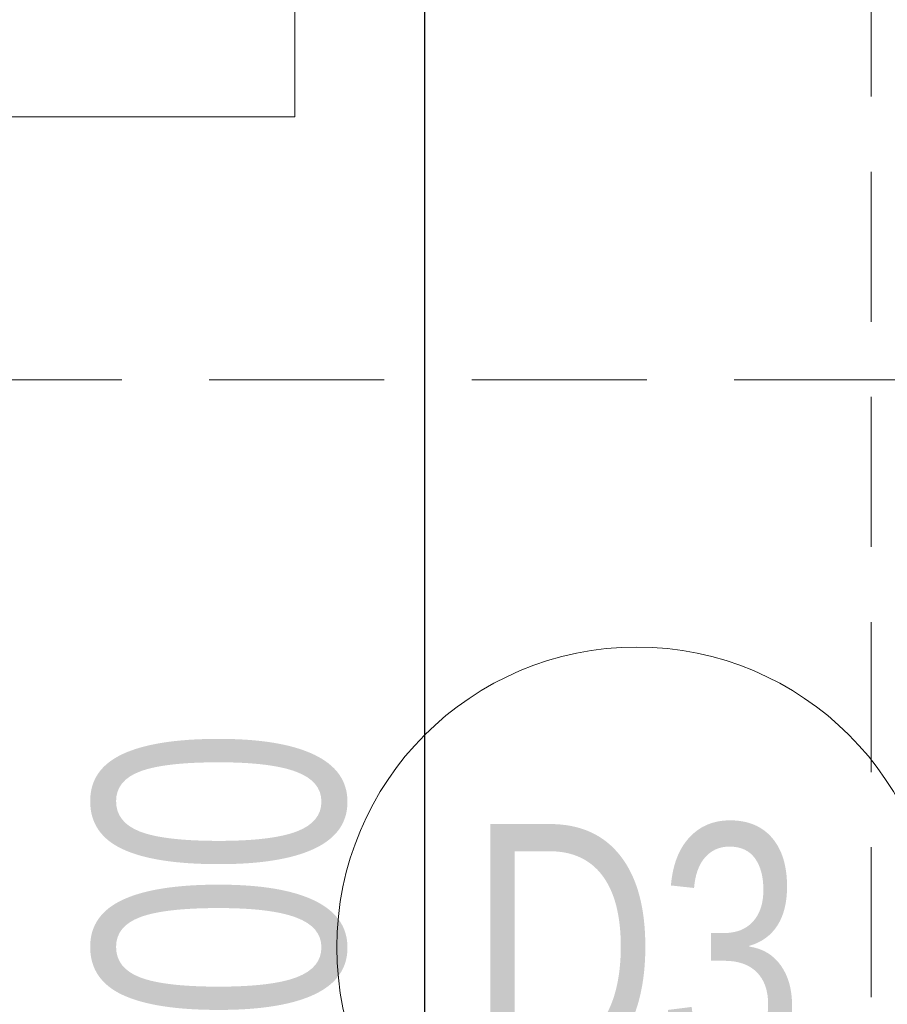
# Model space of a CAD drawing. Header units: inches. Extents: x 69729 to 77643, y -43505 to -36607.
# Tile 35 of 69: x 72385 to 72429, y -38197 to -38148. Entities that reach past the tile are written whole.
import ezdxf

# ---------------------------------------------------------------- set-up
doc = ezdxf.new("R2010")
doc.units = ezdxf.units.IN
doc.header["$MEASUREMENT"] = 0
doc.linetypes.add('HIDDEN', pattern=[0.375, 0.25, -0.125])
doc.layers.get('0').update_dxf_attribs({"lineweight": 0})
doc.layers.get('Defpoints').update_dxf_attribs({"lineweight": 0})
for name, color, linetype, lineweight in [('p--dach', 2, 'Continuous', 30), ('p--opis drzwi', 252, 'Continuous', 0), ('p--podciąg', 61, 'Continuous', 0), ('p--symbole ścian', 53, 'Continuous', 0), ('p--wymiary-1-50', 5, 'Continuous', 0)]:
    doc.layers.add(name, color=color, linetype=linetype, lineweight=lineweight)
doc.styles.add('1-50', font='arial.ttf', dxfattribs={"width": 0.75, "height": 12.5})
doc.styles.add('STYL-1', font='arial.ttf', dxfattribs={"width": 0.75})
doc.dimstyles.new('1-50', dxfattribs={"dimtxt": 12.5, "dimasz": 5, "dimexe": 5, "dimexo": 5, "dimgap": 0.09, "dimtad": 0, "dimdsep": 46, "dimtxsty": '1-50', "dimblk": 'OBLIQUE', "dimcen": 0.09, "dimadec": 0, "dimazin": 0, "dimtfac": 1, "dimtdec": 4, "dimtix": 1, "dimtofl": 0, "dimtmove": 2, "dimatfit": 3, "dimldrblk": 'OBLIQUE', "dimfxl": 5, "dimfxlon": 1, "dimtvp": 0.8, "dimtolj": 1, "dimtzin": 0, "dimarcsym": 0})

# ---------------------------------------------------------------- blocks, each defined once
blk = doc.blocks.new('_OBLIQUE')
at = {"color": 0, "linetype": 'ByBlock', "lineweight": -2}
for p, q in [((-0.5, -0.5), (0.5, 0.5)), ((0, 0), (0, 0))]:
    blk.add_line(p, q, dxfattribs=at)
blk = doc.blocks.new('*D153')
at = {"layer": 'Defpoints', "color": 0}
for p in [(72405.403, -38144.421), (72427.721, -38144.421), (72427.721, -38244.421)]:
    blk.add_point(p, dxfattribs=at)
at = {"layer": 'p--wymiary-1-50', "color": 0, "linetype": 'Continuous', "lineweight": -2}
for p, q in [((72410.403, -38144.421), (72400.403, -38144.421)), ((72405.403, -38244.421), (72405.403, -38144.421)), ((72410.403, -38244.421), (72400.403, -38244.421))]:
    blk.add_line(p, q, dxfattribs=at)
at = {"layer": 'p--wymiary-1-50', "color": 0, "lineweight": -2, "xscale": 5, "yscale": 5, "zscale": 5}
for p, rotation in [((72405.403, -38144.421), 90), ((72405.403, -38244.421), 270)]:
    blk.add_blockref('_OBLIQUE', p, dxfattribs=dict(at, rotation=rotation))
at = {"layer": 'p--wymiary-1-50', "color": 0, "linetype": 'Continuous', "ltscale": 12, "insert": (72395.193, -38194.421), "char_height": 12.5, "attachment_point": 5, "rotation": 90, "style": '1-50'}
blk.add_mtext('\\A1;100', dxfattribs=at)

msp = doc.modelspace()

# ---------------------------------------------------------------- linework, layer by layer
at = {"layer": 'p--dach', "linetype": 'HIDDEN', "lineweight": 20, "ltscale": 35}
msp.add_line((71580.871, -38166.071), (72860.871, -38166.071), dxfattribs=at)
at = {"layer": 'p--opis drzwi', "lineweight": 0}
msp.add_circle((72415.998, -38194.421), 15, dxfattribs=at)
at = {"layer": 'p--podciąg', "linetype": 'HIDDEN', "ltscale": 30}
msp.add_line((72427.721, -38144.421), (72427.721, -38244.421), dxfattribs=at)
at = {"layer": 'p--symbole ścian', "lineweight": 9}
msp.add_lwpolyline([(72368.901, -38152.932), (72398.901, -38152.932), (72398.901, -38122.932), (72368.901, -38122.932)], close=True, dxfattribs=at)

# ---------------------------------------------------------------- texts
at = {"layer": 'p--opis drzwi', "lineweight": 0, "insert": (72424.333, -38200.941), "char_height": 12.5, "width": 98.6805, "attachment_point": 9, "style": 'STYL-1'}
msp.add_mtext('D3', dxfattribs=at)

# ---------------------------------------------------------------- dimensions: what is measured, and where the dimension line sits
at = {"layer": 'p--wymiary-1-50', "linetype": 'Continuous'}
dim = msp.add_linear_dim(base=(72405.403, -38144.421), p1=(72427.721, -38244.421), p2=(72427.721, -38144.421), angle=90, dimstyle='1-50', dxfattribs=at)
dim.commit()
dim.dimension.update_dxf_attribs({"geometry": '*D153', "text_midpoint": (72395.193, -38194.421)})

doc.saveas('drawing.dxf')
